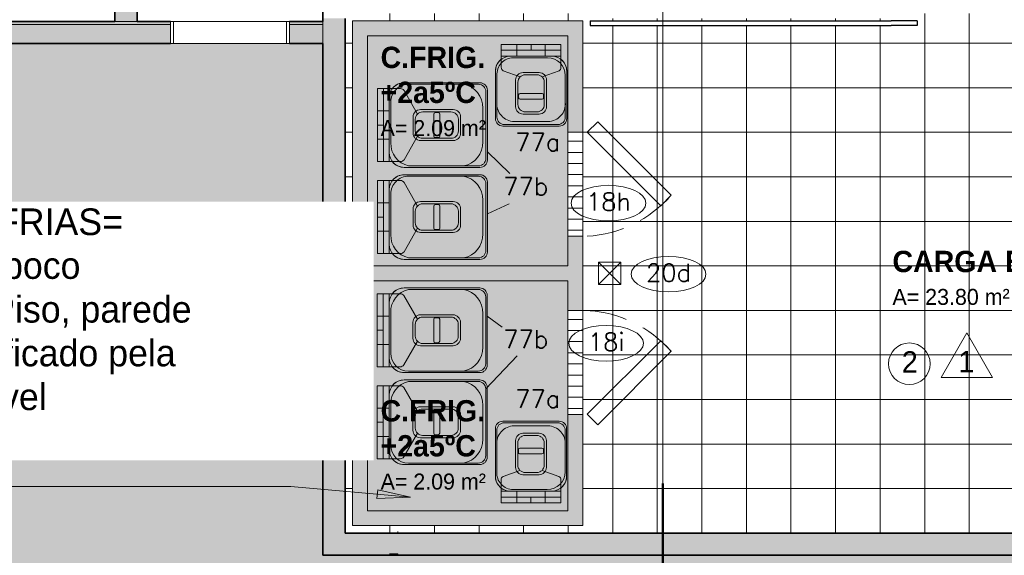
# Model space of a CAD drawing. Header units: metres. Extents: x -33 to 126, y -29 to 31.
# Tile 7 of 75: x -21.42 to -14.79, y -24.46 to -20.86. Entities that reach past the tile are written whole.
import ezdxf

# ---------------------------------------------------------------- set-up
doc = ezdxf.new("R2010")
doc.units = ezdxf.units.M
doc.linetypes.add('IMPORT-HIDDEN', pattern=[0.375, 0.25, -0.125])
doc.linetypes.add('Oculta', pattern=[0.007144, 0.004763, -0.002381])
for name, color, linetype, lineweight in [('A-AREA-IDEN', 2, 'Continuous', 9), ('A-DETL', 90, 'Continuous', 18), ('A-DETL-GENF', 92, 'Continuous', 18), ('A-DETL-HDLN', 90, 'Oculta', 18), ('A-DETL-THIN', 151, 'Continuous', 18), ('A-FLOR', 192, 'Continuous', 18), ('A-FLOR-PATT', 8, 'Continuous', 18), ('A-GLAZ', 151, 'Continuous', 18), ('A-MASS', 70, 'Continuous', 18), ('A-WALL', 113, 'Continuous', 18), ('A-WALL-PATT', 111, 'Continuous', 35), ('C-NEUTRO', 7, 'Continuous', 18), ('C-NUMERO', 7, 'Continuous', 18), ('C-PONTOS-HIDR', 7, 'Continuous', 18), ('G-ANNO-SYMB', 111, 'Continuous', 9), ('G-ANNO-TEXT', 7, 'Continuous', 18), ('JN-CÂMARA FRIG', 7, 'Continuous', 18), ('LAYOUT_dwg _2_', 8, 'Continuous', 18)]:
    doc.layers.add(name, color=color, linetype=linetype, lineweight=lineweight)
doc.styles.add('Century Gothic', font='GOTHIC.TTF', dxfattribs={"height": 0.143711})
doc.styles.add('Century Gothic_1', font='GOTHIC.TTF', dxfattribs={"height": 0.179639})
doc.styles.add('Century Gothic_2', font='GOTHIC.TTF', dxfattribs={"height": 0.107783})
doc.styles.add('Century Gothic_B', font='GOTHICB.TTF', dxfattribs={"height": 0.143612})
doc.styles.add('romans_2', font='romans__.ttf', dxfattribs={"height": 0.12})

# ---------------------------------------------------------------- blocks, each defined once
blk = doc.blocks.new('Casement w Mullions-Number_0002 - _JANELA 3-2386841-2-PLANTA COM LAYOUT')
at = {"layer": 'A-GLAZ'}
for p, q in [((-0.38095, 0.075), (-0.4, 0.075)), ((-0.4, 0.075), (-0.4, -0.075)), ((-0.38095, -0.075), (-0.38095, 0.075)), ((0.38095, 0.075), (-0.38095, 0.075)), ((-0.38095, 0.075), (-0.38095, -0.075)), ((0.38095, 0.075), (0.38095, -0.075)), ((0.4, 0.075), (0.38095, 0.075)), ((0.38095, -0.075), (0.38095, 0.075)), ((0.4, -0.075), (0.4, 0.075)), ((-0.4, -0.075), (-0.38095, -0.075)), ((-0.38095, -0.075), (0.38095, -0.075)), ((0.38095, -0.075), (0.4, -0.075))]:
    blk.add_line(p, q, dxfattribs=at)
blk = doc.blocks.new('LAYOUT_dwg_A$C05A94810-2545266-2-PLANTA COM LAYOUT')
at = {"layer": 'C-NEUTRO'}
for p, q in [((0, 55), (0, 51)), ((20.1, 51), (-20.1, 51)), ((20.1, 47), (-20.1, 47)), ((-14, 47), (14, 47)), ((-11, 46), (12, 46)), ((-23, 6), (-23, 34)), ((-18.83, 37.1), (-7.44, 33.04)), ((-5.4, 36), (5.4, 36)), ((-3.9, 34.5), (3.9, 34.5)), ((18.83, 37.1), (7.44, 33.04)), ((23, 6), (23, 34)), ((-10.4, 13), (-10.4, 31)), ((-8.9, 14.5), (-8.9, 29.5)), ((8.9, 14.5), (8.9, 29.5)), ((10.4, 13), (10.4, 31)), ((-8.4, 21), (-8.4, 19)), ((7.4, 22), (-7.4, 22)), ((8.4, 21), (8.4, 19)), ((7.4, 18), (-7.4, 18))]:
    blk.add_line(p, q, dxfattribs=at)
at = {"layer": 'C-NEUTRO', "flags": 128}
for points in [[(-20.1, 39.55), (-20.1, 44.92), (-20.1, 50), (-20.1, 55), (20.1, 55), (20.1, 44.92), (20.1, 55), (-20.1, 55)], [(-20.1, 44.92), (-20.1, 55), (-9.5, 55), (-9.5, 47)], [(9.5, 47), (9.5, 55), (20.1, 55), (20.1, 43), (20.1, 39.55)], [(5.4, 8), (0, 8), (-5.4, 8)], [(3.9, 9.5), (0, 9.5), (-3.9, 9.5)], [(18, 1), (0, 1), (-18, 1)], [(11.4, 3), (0, 3), (-11.4, 3)]]:
    blk.add_lwpolyline(points, dxfattribs=at)
for points in [[(-24, 5), (-24, 37)], [(24, 37), (24, 5)], [(19, 0), (0, 0), (-19, 0)]]:
    blk.add_lwpolyline(points, close=True, dxfattribs=at)
at = {"layer": 'C-NEUTRO'}
for centre, radius, start, end in [((-14, 37), 10, 90, 180), ((14, 37), 10, 360, 90), ((-14, 37), 10, 127.5895, 180), ((-11, 34), 12, 90, 180), ((11.85, 34.82), 11.18, 355.79963, 89.22126), ((14, 37), 10, 0, 52.4105), ((-17.1, 39.55), 3, 180, 234.68299), ((-5.4, 31), 5, 90, 180), ((-3.9, 29.5), 5, 90, 180), ((3.9, 29.5), 5, 360, 90), ((5.4, 31), 5, 360, 90), ((17.1, 39.55), 3, 305.31701, 0), ((-7.4, 21), 1, 90, 180), ((7.4, 21), 1, 360, 90), ((-11.18, 14.87), 11.87, 174.52448, 268.96108), ((-3.9, 14.5), 5, 180, 270), ((-7.4, 19), 1, 180, 270), ((3.9, 14.5), 5, 270, 360), ((7.4, 19), 1, 270, 360), ((11.18, 14.87), 11.87, 271.03892, 5.47552), ((-5.4, 13), 5, 180, 270), ((5.4, 13), 5, 270, 360), ((-19, 5), 5, 180, 270), ((-19, 5), 5, 180, 270), ((-18, 6), 5, 180, 270), ((18, 6), 5, 270, 0), ((19, 5), 5, 270, 0), ((19, 5), 5, 270, 0)]:
    blk.add_arc(centre, radius, start, end, dxfattribs=at)
blk = doc.blocks.new('LAYOUT_dwg_Container-2545270-2-PLANTA COM LAYOUT')
at = {"layer": 'C-NEUTRO'}
for p, q in [((77.4846, 602.829), (77.9766, 602.829)), ((77.7306, 602.869), (77.7306, 602.829)), ((77.4846, 602.789), (77.9766, 602.789)), ((77.9156, 602.789), (77.5456, 602.789)), ((77.8856, 602.779), (77.6106, 602.779)), ((77.4556, 602.189), (77.4556, 602.659)), ((77.4972, 602.6901), (77.6562, 602.5994)), ((77.7846, 602.629), (77.6766, 602.629)), ((77.9639, 602.6901), (77.8049, 602.5994)), ((78.0056, 602.189), (78.0056, 602.659)), ((77.6266, 602.359), (77.6266, 602.579)), ((77.6416, 602.374), (77.6416, 602.564)), ((77.7696, 602.614), (77.6916, 602.614)), ((77.8196, 602.374), (77.8196, 602.564)), ((77.8346, 602.359), (77.8346, 602.579)), ((77.6466, 602.479), (77.6466, 602.459)), ((77.6566, 602.489), (77.8046, 602.489)), ((77.6566, 602.449), (77.8046, 602.449)), ((77.8146, 602.479), (77.8146, 602.459))]:
    blk.add_line(p, q, dxfattribs=at)
at = {"layer": 'C-NEUTRO', "flags": 128}
for points in [[(77.9766, 602.7145), (77.9766, 602.7683), (77.9766, 602.819), (77.9766, 602.869), (77.4846, 602.869), (77.4846, 602.7683), (77.4846, 602.869), (77.9766, 602.869)], [(77.6356, 602.789), (77.6356, 602.869), (77.4846, 602.869), (77.4846, 602.749), (77.4846, 602.7145)], [(77.9766, 602.7683), (77.9766, 602.869), (77.8256, 602.869), (77.8256, 602.789)], [(77.6766, 602.309), (77.7306, 602.309), (77.7846, 602.309)], [(77.6916, 602.324), (77.7306, 602.324), (77.7696, 602.324)], [(77.5056, 602.139), (77.7306, 602.139), (77.9556, 602.139)], [(77.6166, 602.159), (77.7306, 602.159), (77.8446, 602.159)]]:
    blk.add_lwpolyline(points, dxfattribs=at)
for points in [[(77.4456, 602.689), (77.4456, 602.179)], [(78.0156, 602.179), (78.0156, 602.689)], [(77.4956, 602.129), (77.7306, 602.129), (77.9656, 602.129)]]:
    blk.add_lwpolyline(points, close=True, dxfattribs=at)
at = {"layer": 'C-NEUTRO'}
for centre, radius, start, end in [((77.5456, 602.689), 0.1, 90, 180), ((77.5456, 602.689), 0.1, 127.5895, 180), ((77.606, 602.6249), 0.1542, 88.29086, 167.20275), ((77.8856, 602.659), 0.12, 360, 90), ((77.9156, 602.689), 0.1, 0, 90), ((77.9156, 602.689), 0.1, 0, 52.4105), ((77.5146, 602.7145), 0.03, 180, 234.68299), ((77.9466, 602.7145), 0.03, 305.31701, 0), ((77.6766, 602.579), 0.05, 90, 180), ((77.7846, 602.579), 0.05, 0, 90), ((77.6916, 602.564), 0.05, 90, 180), ((77.7696, 602.564), 0.05, 0, 90), ((77.6566, 602.479), 0.01, 90, 180), ((77.6566, 602.459), 0.01, 180, 270), ((77.8046, 602.479), 0.01, 0, 90), ((77.8046, 602.459), 0.01, 270, 0), ((77.6916, 602.374), 0.05, 180, 270), ((77.7696, 602.374), 0.05, 270, 0), ((77.6766, 602.359), 0.05, 180, 270), ((77.7846, 602.359), 0.05, 270, 0), ((77.6124, 602.3186), 0.1596, 190.67296, 271.48852), ((77.8487, 602.3186), 0.1596, 268.51148, 349.32704), ((77.4956, 602.179), 0.05, 180, 270), ((77.4956, 602.179), 0.05, 180, 270), ((77.5056, 602.189), 0.05, 180, 270), ((77.9556, 602.189), 0.05, 270, 0), ((77.9656, 602.179), 0.05, 270, 0), ((77.9656, 602.179), 0.05, 270, 0)]:
    blk.add_arc(centre, radius, start, end, dxfattribs=at)
blk = doc.blocks.new('LAYOUT_dwg_A$C079A3FDC-2545271-2-PLANTA COM LAYOUT')
at = {"extrusion": (0, 0, -1), "zscale": -1, "rotation": 90.00000000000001}
blk.add_blockref('LAYOUT_dwg_Container-2545270-2-PLANTA COM LAYOUT', (602.869, -77.4846), dxfattribs=at)
blk = doc.blocks.new('LAYOUT_dwg_A$C05A94810-2545272-2-PLANTA COM LAYOUT')
at = {"layer": 'C-NEUTRO'}
for p, q in [((0, 55), (0, 51)), ((20.1, 51), (-20.1, 51)), ((20.1, 47), (-20.1, 47)), ((-14, 47), (14, 47)), ((-11, 46), (12, 46)), ((-23, 6), (-23, 34)), ((-18.83, 37.1), (-7.44, 33.04)), ((-5.4, 36), (5.4, 36)), ((-3.9, 34.5), (3.9, 34.5)), ((18.83, 37.1), (7.44, 33.04)), ((23, 6), (23, 34)), ((-10.4, 13), (-10.4, 31)), ((-8.9, 14.5), (-8.9, 29.5)), ((8.9, 14.5), (8.9, 29.5)), ((10.4, 13), (10.4, 31)), ((-8.4, 21), (-8.4, 19)), ((7.4, 22), (-7.4, 22)), ((8.4, 21), (8.4, 19)), ((7.4, 18), (-7.4, 18))]:
    blk.add_line(p, q, dxfattribs=at)
at = {"layer": 'C-NEUTRO', "flags": 128}
for points in [[(-20.1, 39.55), (-20.1, 44.92), (-20.1, 50), (-20.1, 55), (20.1, 55), (20.1, 44.92), (20.1, 55), (-20.1, 55)], [(-20.1, 44.92), (-20.1, 55), (-9.5, 55), (-9.5, 47)], [(9.5, 47), (9.5, 55), (20.1, 55), (20.1, 43), (20.1, 39.55)], [(5.4, 8), (0, 8), (-5.4, 8)], [(3.9, 9.5), (0, 9.5), (-3.9, 9.5)], [(18, 1), (0, 1), (-18, 1)], [(11.4, 3), (0, 3), (-11.4, 3)]]:
    blk.add_lwpolyline(points, dxfattribs=at)
for points in [[(-24, 5), (-24, 37)], [(24, 37), (24, 5)], [(19, 0), (0, 0), (-19, 0)]]:
    blk.add_lwpolyline(points, close=True, dxfattribs=at)
at = {"layer": 'C-NEUTRO'}
for centre, radius, start, end in [((-14, 37), 10, 90, 180), ((14, 37), 10, 360, 90), ((-14, 37), 10, 127.5895, 180), ((-11, 34), 12, 90, 180), ((11.85, 34.82), 11.18, 355.79963, 89.22126), ((14, 37), 10, 0, 52.4105), ((-17.1, 39.55), 3, 180, 234.68299), ((-5.4, 31), 5, 90, 180), ((-3.9, 29.5), 5, 90, 180), ((3.9, 29.5), 5, 360, 90), ((5.4, 31), 5, 360, 90), ((17.1, 39.55), 3, 305.31701, 0), ((-7.4, 21), 1, 90, 180), ((7.4, 21), 1, 360, 90), ((-11.18, 14.87), 11.87, 174.52448, 268.96108), ((-3.9, 14.5), 5, 180, 270), ((-7.4, 19), 1, 180, 270), ((3.9, 14.5), 5, 270, 360), ((7.4, 19), 1, 270, 360), ((11.18, 14.87), 11.87, 271.03892, 5.47552), ((-5.4, 13), 5, 180, 270), ((5.4, 13), 5, 270, 360), ((-19, 5), 5, 180, 270), ((-19, 5), 5, 180, 270), ((-18, 6), 5, 180, 270), ((18, 6), 5, 270, 0), ((19, 5), 5, 270, 0), ((19, 5), 5, 270, 0)]:
    blk.add_arc(centre, radius, start, end, dxfattribs=at)
blk = doc.blocks.new('LAYOUT_dwg_A$C079A3FDC-2545273-2-PLANTA COM LAYOUT')
at = {"extrusion": (0, 0, -1), "zscale": -1, "rotation": 90.00000000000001}
blk.add_blockref('LAYOUT_dwg_Container-2545270-2-PLANTA COM LAYOUT', (602.869, -77.4846), dxfattribs=at)
blk = doc.blocks.new('LAYOUT_dwg_Elipse-1-2545353-2-PLANTA COM LAYOUT')
at = {"layer": 'C-NUMERO'}
blk.add_ellipse((-0.1387, -0.0003), major_axis=(0.21, 0), ratio=0.47619, dxfattribs=at)
blk = doc.blocks.new('LAYOUT_dwg_A$C37ED2B95-2545357-2-PLANTA COM LAYOUT')
at = {"layer": 'C-PONTOS-HIDR'}
blk.add_line((-0.075, 0.075), (0.075, -0.075), dxfattribs=at)
at = {"layer": 'C-PONTOS-HIDR', "flags": 128}
blk.add_lwpolyline([(-0.075, -0.075), (-0.075, 0.075), (0.075, 0.075), (0.075, -0.075), (-0.075, -0.075), (0.075, 0.075)], dxfattribs=at)
blk = doc.blocks.new('LAYOUT_dwg _2_-2545261-2-PLANTA COM LAYOUT')
at = {"layer": 'C-NUMERO'}
for p, q in [((1598.3049, 843.9367), (1598.153, 844.0817)), ((1598.2999, 843.7312), (1598.153, 843.6647)), ((1598.2535, 842.8999), (1598.1522, 842.9734)), ((1598.3528, 842.7077), (1598.1422, 842.4848))]:
    blk.add_line(p, q, dxfattribs=at)
at = {"layer": 'JN-CÂMARA FRIG', "flags": 128}
for points in [[(1598.8255, 844.2133), (1599.3205, 843.7183), (1599.3912, 843.7891), (1598.8962, 844.284)], [(1598.8255, 842.3133), (1599.3205, 842.8083), (1599.3912, 842.7376), (1598.8962, 842.2426)]]:
    blk.add_lwpolyline(points, close=True, dxfattribs=at)
at = {"layer": 'JN-CÂMARA FRIG', "linetype": 'IMPORT-HIDDEN'}
for centre, start, end in [((1598.7755, 844.334), 273.48631, 318.48631), ((1598.7755, 842.1926), 41.51369, 86.51369)]:
    blk.add_arc(centre, 0.8222, start, end, dxfattribs=at)
at = {"extrusion": (0, 0, -1), "xscale": 0.01000000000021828, "yscale": 0.01000000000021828, "zscale": -0.01000000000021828}
blk.add_blockref('LAYOUT_dwg_A$C05A94810-2545272-2-PLANTA COM LAYOUT', (-1598.4475, 844.2556), dxfattribs=at)
at = {"extrusion": (0, 0, -1), "zscale": -1}
for p in [(-1597.413, 844.0159), (-1597.413, 843.3963)]:
    blk.add_blockref('LAYOUT_dwg_A$C079A3FDC-2545273-2-PLANTA COM LAYOUT', p, dxfattribs=at)
at = {"xscale": 1.199999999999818, "yscale": 1.199999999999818, "zscale": 1.199999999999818}
for p in [(1599.1347, 843.7363), (1599.539, 843.2579), (1599.1188, 842.7922)]:
    blk.add_blockref('LAYOUT_dwg_Elipse-1-2545353-2-PLANTA COM LAYOUT', p, dxfattribs=at)
blk.add_blockref('LAYOUT_dwg_A$C37ED2B95-2545357-2-PLANTA COM LAYOUT', (1598.9755, 843.2633))
at = {"rotation": 180}
for p in [(1597.4122, 843.1254), (1597.4122, 842.5058)]:
    blk.add_blockref('LAYOUT_dwg_A$C079A3FDC-2545271-2-PLANTA COM LAYOUT', p, dxfattribs=at)
at = {"xscale": 0.01000000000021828, "yscale": 0.01000000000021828, "zscale": 0.01000000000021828, "rotation": 180}
blk.add_blockref('LAYOUT_dwg_A$C05A94810-2545266-2-PLANTA COM LAYOUT', (1598.4467, 842.266), dxfattribs=at)
at = {"layer": 'C-NUMERO', "char_height": 0.12, "attachment_point": 2, "line_spacing_factor": 0.964689, "style": 'romans_2'}
for s, insert, width in [('77a', (1598.4925, 844.2072), 0.403348), ('77b', (1598.4123, 843.9095), 0.403348), ('18h', (1598.9685, 843.8055), 0.403348), ('20d', (1599.3729, 843.3271), 0.403348), ('77b', (1598.4123, 842.8791), 0.403348), ('18i', (1598.9526, 842.8614), 0.328707), ('77a', (1598.4925, 842.4774), 0.403348)]:
    blk.add_mtext(s, dxfattribs=dict(at, insert=insert, width=width))
blk = doc.blocks.new('Corte - M_Extremidade superior do corte - Preenchido-1049-2-PLANTA COM LAYOUT')
at = {"layer": 'G-ANNO-SYMB'}
h = blk.add_hatch(color=256, dxfattribs=at)
edge = h.paths.add_edge_path(flags=0)
edge.add_line((-0.009536, 0.003536), (-0.006, 0.007071))
edge.add_line((-0.006, 0.007071), (-0.002464, 0.003536))
edge.add_arc((-0.006, 0), 0.005, 45, 135)
h = blk.add_hatch(color=256, dxfattribs=at)
edge = h.paths.add_edge_path(flags=0)
edge.add_arc((-0.006, 0), 0.005, 135, 180)
edge.add_line((-0.011, 0), (-0.013071, 0))
edge.add_line((-0.013071, 0), (-0.009536, 0.003536))
h = blk.add_hatch(color=256, dxfattribs=at)
edge = h.paths.add_edge_path(flags=0)
edge.add_line((-0.002464, 0.003536), (0.001071, 0))
edge.add_line((0.001071, 0), (-0.001, 0))
edge.add_arc((-0.006, 0), 0.005, 0, 45)
for p, q in [((-0.006, 0.007071), (-0.009536, 0.003536)), ((-0.002464, 0.003536), (-0.006, 0.007071)), ((-0.009536, 0.003536), (-0.013071, 0)), ((0.001071, 0), (-0.002464, 0.003536)), ((-0.013071, 0), (-0.011, 0)), ((-0.001, 0), (0.001071, 0)), ((-0.011, 0), (-0.013071, 0)), ((-0.001, 0), (0.001071, 0))]:
    blk.add_line(p, q, dxfattribs=at)
at = {"layer": 'G-ANNO-SYMB', "lineweight": 50}
for p, q in [((0.003509, 0), (0.015025, 0)), ((0.017462, 0), (0.028978, 0))]:
    blk.add_line(p, q, dxfattribs=at)
at = {"layer": 'G-ANNO-SYMB'}
for start, end in [(360, 180), (45, 135), (135, 180), (0, 45), (180, 360)]:
    blk.add_arc((-0.006, 0), 0.005, start, end, dxfattribs=at)

msp = doc.modelspace()

# ---------------------------------------------------------------- hatches: boundary and pattern name
at = {"layer": 'A-DETL-GENF'}
for color, points in [(150, [(-17.6273, -24.2646), (-17.6273, -23.5151), (-17.7273, -23.5151), (-17.7273, -24.1646), (-19.0773, -24.1646), (-19.0773, -22.6146), (-17.7273, -22.6146), (-17.7273, -22.8146), (-17.6273, -22.8146), (-17.6273, -22.3146), (-17.7273, -22.3146), (-17.7273, -22.5146), (-19.0773, -22.5146), (-19.0773, -20.9646), (-17.7273, -20.9646), (-17.7273, -21.6146), (-17.6273, -21.6146), (-17.6273, -20.8646), (-19.1773, -20.8646), (-19.1773, -24.2646), (-17.7273, -24.2646)]), (7, [(-19.0712, -22.5146), (-17.7273, -22.5146), (-17.7273, -20.9646), (-19.0773, -20.9646), (-19.0773, -22.5146)]), (7, [(-19.0773, -24.1646), (-17.7273, -24.1646), (-17.7273, -22.6146), (-19.0773, -22.6146), (-19.0773, -23.1474)])]:
    msp.add_hatch(color=color, dxfattribs=at).paths.add_polyline_path(points, flags=0)
h = msp.add_hatch(dxfattribs=at)
h.set_pattern_fill('FP_11', style=0, pattern_type=2)
h.set_pattern_definition([(180, (-3.63, 0), (-9e-18, -0.075), [])])
h.paths.add_polyline_path([(-17.7273, -23.5151), (-17.6273, -23.5151), (-17.6273, -22.8146), (-17.7273, -22.8146), (-17.7273, -23.1474)], flags=0)
h.paths.add_polyline_path([(-17.7273, -22.3146), (-17.6273, -22.3146), (-17.6273, -21.6146), (-17.7273, -21.6146)], flags=0)
at = {"layer": 'A-FLOR-PATT'}
h = msp.add_hatch(dxfattribs=at)
h.set_pattern_fill('FP_6', color=256, style=0, pattern_type=2)
h.set_pattern_definition([(0, (-3.63, 0), (0.305, 0.076), [0.025, -0.203, 0.025, -0.203, -1.219]), (0, (-3.63, 0), (0.305, 0.076), [-0.457, 0.025, -0.432, 0.025, -0.203, -0.533]), (0, (-3.63, 0), (0.305, 0.076), [-1.143, 0.025, -0.127, 0.025, -0.356]), (120, (-3.516, 0.038), (-0.21831793, 0.22613775), [0.025, -0.203, 0.025, -0.203, -1.219]), (120, (-3.516, 0.038), (-0.21831793, 0.22613775), [-0.457, 0.025, -0.432, 0.025, -0.203, -0.533]), (120, (-3.516, 0.038), (-0.21831793, 0.22613775), [-1.143, 0.025, -0.127, 0.025, -0.356]), (240, (-3.478, 0.191), (-0.08668207, -0.30213775), [0.025, -0.203, 0.025, -0.203, -1.219]), (240, (-3.478, 0.191), (-0.08668207, -0.30213775), [-0.457, 0.025, -0.432, 0.025, -0.203, -0.533]), (240, (-3.478, 0.191), (-0.08668207, -0.30213775), [-1.143, 0.025, -0.127, 0.025, -0.356])])
h.paths.add_polyline_path([(4.2244, -28.7077), (-6.4273, -21.0199), (-6.4273, -21.3146), (-6.4081, -21.5722), (-6.3776, -21.8288), (-6.3357, -22.0837), (-6.2826, -22.3365), (-6.2184, -22.5868), (-6.1431, -22.8339), (-6.0569, -23.0775), (-5.9601, -23.317), (-5.8527, -23.552), (-5.735, -23.782), (-5.6072, -24.0065), (-5.4697, -24.2252), (0.741, -28.7077), (2.3955, -28.7077)], flags=0)
h.paths.add_polyline_path([(-10.8273, -25.9646), (-10.8273, -24.4646), (-19.3773, -24.4646), (-19.3773, -21.0174), (-22.3773, -21.0174), (-22.3773, -21.3146), (-24.9624, -21.3146), (-25.1497, -21.3092), (-25.3365, -21.2931), (-25.522, -21.2662), (-25.7056, -21.2287), (-25.8868, -21.1808), (-26.065, -21.1225), (-26.2395, -21.054), (-26.4097, -20.9757), (-26.5752, -20.8877), (-26.7354, -20.7903), (-26.8897, -20.6839), (-31.8529, -17.0458), (-31.8529, -18.9056), (-27.7765, -21.8937), (-27.3461, -22.2024), (-26.8897, -22.5153), (-26.467, -22.7931), (-26.0185, -23.0748), (-25.5644, -23.3474), (-25.1048, -23.6105), (-24.64, -23.8643), (-24.17, -24.1084), (-23.6951, -24.3429), (-23.3028, -24.5253), (-22.9059, -24.6973), (-22.5045, -24.8588), (-22.0991, -25.0096), (-21.6897, -25.1497), (-21.2769, -25.279), (-20.8608, -25.3973), (-20.4417, -25.5045), (-20.0199, -25.6007), (-19.5957, -25.6858), (-19.1694, -25.7596), (-18.7414, -25.8221), (-18.3118, -25.8734), (-17.881, -25.9133), (-17.4493, -25.9418), (-17.0171, -25.9589), (-16.5845, -25.9646), (-11.3496, -25.9646)], flags=0)
h = msp.add_hatch(dxfattribs=at)
h.set_pattern_fill('FP_5', color=256, style=0, pattern_type=2)
h.set_pattern_definition([(180, (-15.026, -22.515), (-4e-17, -0.3), []), (270, (-15.026, -22.515), (0.3, 2e-17), [])])
h.paths.add_polyline_path([(-17.7273, -24.3146), (-10.9773, -24.3146), (-10.9773, -20.8146), (-15.5773, -20.8146), (-15.5773, -20.8471), (-17.5773, -20.8471), (-17.5773, -20.8146), (-19.0773, -20.8146), (-19.0773, -20.8474), (-19.2273, -20.8474), (-19.2273, -24.3146), (-17.7504, -24.3146)], flags=0)
h.paths.add_polyline_path([(-19.1773, -24.2646), (-19.1773, -20.8646), (-17.6273, -20.8646), (-17.6273, -24.2646), (-19.0773, -24.2646)], flags=0)
h.paths.add_polyline_path([(-14.0917, -24.0568), (-14.2065, -24.0568), (-14.2026, -24.0266), (-14.1913, -23.9983), (-14.1732, -23.9738), (-14.1495, -23.9547), (-14.1217, -23.9421), (-14.0917, -23.9369), (-14.0917, -24.0266)], flags=0)
h.paths.add_polyline_path([(-14.0917, -24.1767), (-14.0917, -24.0568), (-13.9665, -24.0568), (-13.9697, -24.0842), (-13.979, -24.1102), (-13.9941, -24.1334), (-14.014, -24.1525), (-14.0378, -24.1665), (-14.0642, -24.1747)], flags=0)
h.paths.add_polyline_path([(-15.3904, -20.8947), (-17.5773, -20.8947), (-17.5773, -20.8647), (-15.3765, -20.8647), (-15.3765, -20.8947)], flags=0)
at = {"layer": 'A-WALL-PATT', "lineweight": 18}
for points in [[(-20.7469, -20.8674), (-20.6273, -20.8674), (-20.6273, -18.5646), (-20.7773, -18.5646), (-20.7773, -20.8674)], [(-19.3773, -24.4646), (-19.2273, -24.4646), (-19.2273, -20.8474), (-19.3773, -20.8474), (-19.3773, -24.4567)], [(-19.2273, -24.4646), (-10.8273, -24.4646), (-10.8273, -24.3146), (-19.2273, -24.3146)]]:
    msp.add_hatch(color=7, dxfattribs=at).paths.add_polyline_path(points, flags=0)
h = msp.add_hatch(color=7, dxfattribs=at)
h.paths.add_polyline_path([(-19.6023, -20.8874), (-19.3773, -20.8874), (-19.3773, -20.8674), (-19.6023, -20.8674), (-19.6023, -20.8841)], flags=0)
h.paths.add_polyline_path([(-22.3773, -20.8874), (-20.4023, -20.8874), (-20.4023, -20.8674), (-22.3773, -20.8674)], flags=0)
at = {"layer": 'A-WALL-PATT'}
h = msp.add_hatch(color=250, dxfattribs=at)
h.paths.add_polyline_path([(-19.5136, -21.0174), (-19.3773, -21.0174), (-19.3773, -20.8874), (-19.6023, -20.8874), (-19.6023, -21.0174), (-19.5664, -21.0174)], flags=0)
h.paths.add_polyline_path([(-20.7469, -21.0174), (-20.4023, -21.0174), (-20.4023, -20.8874), (-22.3773, -20.8874), (-22.3773, -21.0174), (-21.6012, -21.0174)], flags=0)
at = {"layer": 'G-ANNO-TEXT', "lineweight": 9}
msp.add_hatch(color=50, dxfattribs=at).paths.add_polyline_path([(-18.7862, -24.073), (-19.0077, -24.0234), (-19.013, -24.0824)], flags=0)

# ---------------------------------------------------------------- linework, layer by layer
at = {"layer": 'A-DETL'}
for p, q in [((-17.6273, -20.8646), (-19.1773, -20.8646)), ((-19.1773, -20.8646), (-19.1773, -24.2646)), ((-17.6273, -21.6146), (-17.6273, -20.8646)), ((-19.0773, -22.5146), (-19.0773, -20.9646)), ((-19.0773, -20.9646), (-17.7273, -20.9646)), ((-17.7273, -20.9646), (-17.7273, -21.6146)), ((-17.6273, -21.6146), (-17.7273, -21.6146)), ((-17.7273, -21.6146), (-17.7273, -22.3146)), ((-17.6273, -22.3146), (-17.6273, -21.6146)), ((-17.7273, -22.3146), (-17.7273, -22.5146)), ((-17.7273, -22.3146), (-17.6273, -22.3146)), ((-17.6273, -22.8146), (-17.6273, -22.3146)), ((-17.7273, -22.5146), (-19.0773, -22.5146)), ((-19.0773, -24.1646), (-19.0773, -22.6146)), ((-19.0773, -22.6146), (-17.7273, -22.6146)), ((-17.7273, -22.6146), (-17.7273, -22.8146)), ((-17.6273, -22.8146), (-17.7273, -22.8146)), ((-17.7273, -22.8146), (-17.7273, -23.5151)), ((-17.6273, -23.5151), (-17.6273, -22.8146)), ((-17.7273, -23.5151), (-17.7273, -24.1646)), ((-17.7273, -23.5151), (-17.6273, -23.5151)), ((-17.6273, -24.2646), (-17.6273, -23.5151)), ((-17.7273, -24.1646), (-19.0773, -24.1646)), ((-19.1773, -24.2646), (-17.6273, -24.2646))]:
    msp.add_line(p, q, dxfattribs=at)
at = {"layer": 'A-DETL-HDLN'}
for p, q in [((-18.8727, -24.3146), (-18.8727, -24.3046)), ((-18.8727, -24.4546), (-18.9277, -24.4546)), ((-18.8727, -24.4646), (-18.8727, -24.4546))]:
    msp.add_line(p, q, dxfattribs=at)
at = {"layer": 'A-DETL-THIN'}
for p, q in [((-15.0427, -22.9667), (-15.2159, -23.2667)), ((-15.0427, -22.9667), (-14.8695, -23.2667)), ((-14.8695, -23.2667), (-15.2159, -23.2667))]:
    msp.add_line(p, q, dxfattribs=at)
msp.add_circle((-15.4291, -23.1741), 0.14, dxfattribs=at)
at = {"layer": 'A-FLOR'}
msp.add_arc((-16.5845, -9.5646), 16.4, 244.30534, 270, dxfattribs=at)
at = {"layer": 'A-MASS', "lineweight": 25}
for p, q in [((-17.5773, -20.8647), (-15.5523, -20.8647)), ((-17.5773, -20.8647), (-17.5773, -20.8947)), ((-15.3904, -20.8647), (-15.5523, -20.8647)), ((-15.3765, -20.8647), (-15.3904, -20.8647)), ((-15.3765, -20.8647), (-15.3765, -20.8947)), ((-17.5773, -20.8947), (-15.5523, -20.8947)), ((-15.3904, -20.8947), (-15.5523, -20.8947)), ((-15.3765, -20.8947), (-15.3904, -20.8947))]:
    msp.add_line(p, q, dxfattribs=at)
at = {"layer": 'A-WALL', "lineweight": 35}
for p, q in [((-20.7773, -18.4146), (-20.7773, -20.8674)), ((-20.6273, -20.8674), (-20.6273, -18.5646)), ((-19.3773, -19.4146), (-19.3773, -20.8674)), ((-20.7773, -20.8674), (-22.3773, -20.8674)), ((-20.4023, -20.8674), (-20.6273, -20.8674)), ((-19.3773, -20.8674), (-19.6023, -20.8674)), ((-19.2273, -24.3146), (-19.2273, -20.8474)), ((-22.3773, -21.0174), (-20.4023, -21.0174)), ((-19.6023, -21.0174), (-19.3773, -21.0174)), ((-19.3773, -21.0174), (-19.3773, -24.4646)), ((-10.9773, -24.3146), (-19.2273, -24.3146)), ((-19.3773, -24.4646), (-10.8273, -24.4646))]:
    msp.add_line(p, q, dxfattribs=at)
at = {"layer": 'A-WALL'}
for p, q in [((-20.7773, -20.8674), (-20.6273, -20.8674)), ((-19.3773, -21.0174), (-19.3773, -20.8674)), ((-22.3773, -20.8874), (-20.4023, -20.8874)), ((-19.6023, -20.8874), (-19.3773, -20.8874))]:
    msp.add_line(p, q, dxfattribs=at)
at = {"layer": 'G-ANNO-SYMB'}
msp.add_line((-17.0876, -26.1546), (-17.0876, -17.071), dxfattribs=at)
at = {"layer": 'G-ANNO-TEXT', "color": 50, "lineweight": 9}
for p, q in [((-19.5921, -24.0008), (-23.3803, -24.0008)), ((-18.7862, -24.073), (-19.5921, -24.0008)), ((-19.0077, -24.0234), (-19.013, -24.0824)), ((-18.7862, -24.073), (-19.0077, -24.0234)), ((-19.013, -24.0824), (-18.7862, -24.073))]:
    msp.add_line(p, q, dxfattribs=at)

# ---------------------------------------------------------------- block references
at = {"layer": 'A-GLAZ'}
msp.add_blockref('Casement w Mullions-Number_0002 - _JANELA 3-2386841-2-PLANTA COM LAYOUT', (-20.0023, -20.9424), dxfattribs=at)
at = {"layer": 'G-ANNO-SYMB', "xscale": 74.99999999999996, "yscale": 74.99999999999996, "zscale": 74.99999999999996, "rotation": 90}
msp.add_blockref('Corte - M_Extremidade superior do corte - Preenchido-1049-2-PLANTA COM LAYOUT', (-17.0876, -26.1546), dxfattribs=at)
at = {"layer": 'LAYOUT_dwg _2_', "color": 7}
msp.add_blockref('LAYOUT_dwg _2_-2545261-2-PLANTA COM LAYOUT', (-1616.4227, -865.8279), dxfattribs=at)

# ---------------------------------------------------------------- texts
at = {"layer": 'A-AREA-IDEN', "attachment_point": 1}
for s, insert, char_height, width, line_spacing_factor, style in [('C.FRIG.\\P+2a5ºC', (-18.9885, -21.0381), 0.14361, 0.8424, 0.984796, 'Century Gothic_B'), ('A= 2.09 m²', (-18.9885, -21.5327), 0.10778, 0.9045, 0.984117, 'Century Gothic_2'), ('CARGA E DESCARGA', (-15.5427, -22.4132), 0.143612, 2.4336, 0.984796, 'Century Gothic_B'), ('A= 23.80 m²', (-15.5427, -22.6697), 0.107783, 1.00305, 0.984117, 'Century Gothic_2'), ('C.FRIG.\\P+2a5ºC', (-18.9885, -23.419), 0.14361, 0.8424, 0.984796, 'Century Gothic_B'), ('A= 2.09 m²', (-18.9885, -23.9136), 0.10778, 0.9045, 0.984117, 'Century Gothic_2')]:
    msp.add_mtext(s, dxfattribs=dict(at, insert=insert, char_height=char_height, width=width, line_spacing_factor=line_spacing_factor, style=style))
at = {"layer": 'G-ANNO-TEXT', "lineweight": 9, "char_height": 0.1437, "width": 0.1314, "attachment_point": 1, "line_spacing_factor": 0.984117, "style": 'Century Gothic'}
for s, insert in [('2', (-15.4795, -23.0898)), ('1', (-15.099, -23.0872))]:
    msp.add_mtext(s, dxfattribs=dict(at, insert=insert))

# ---------------------------------------------------------------- next in the draw order: texts
at = {"layer": 'G-ANNO-TEXT', "lineweight": 9, "insert": (-23.5327, -22.1277), "char_height": 0.179639, "width": 4.45275, "attachment_point": 1, "line_spacing_factor": 0.984117, "style": 'Century Gothic_1', "bg_fill": 3, "box_fill_scale": 1.25, "bg_fill_color": 0, "bg_fill_transparency": 0}
msp.add_mtext('OBS.: CÂMARAS FRIAS=\\Pacabamento em reboco\\Pdesempenado no Piso, parede\\Pe teto. Será especificado pela\\Pempresa responsável\\Pposteriormente\\P', dxfattribs=at)

doc.saveas('drawing.dxf')
